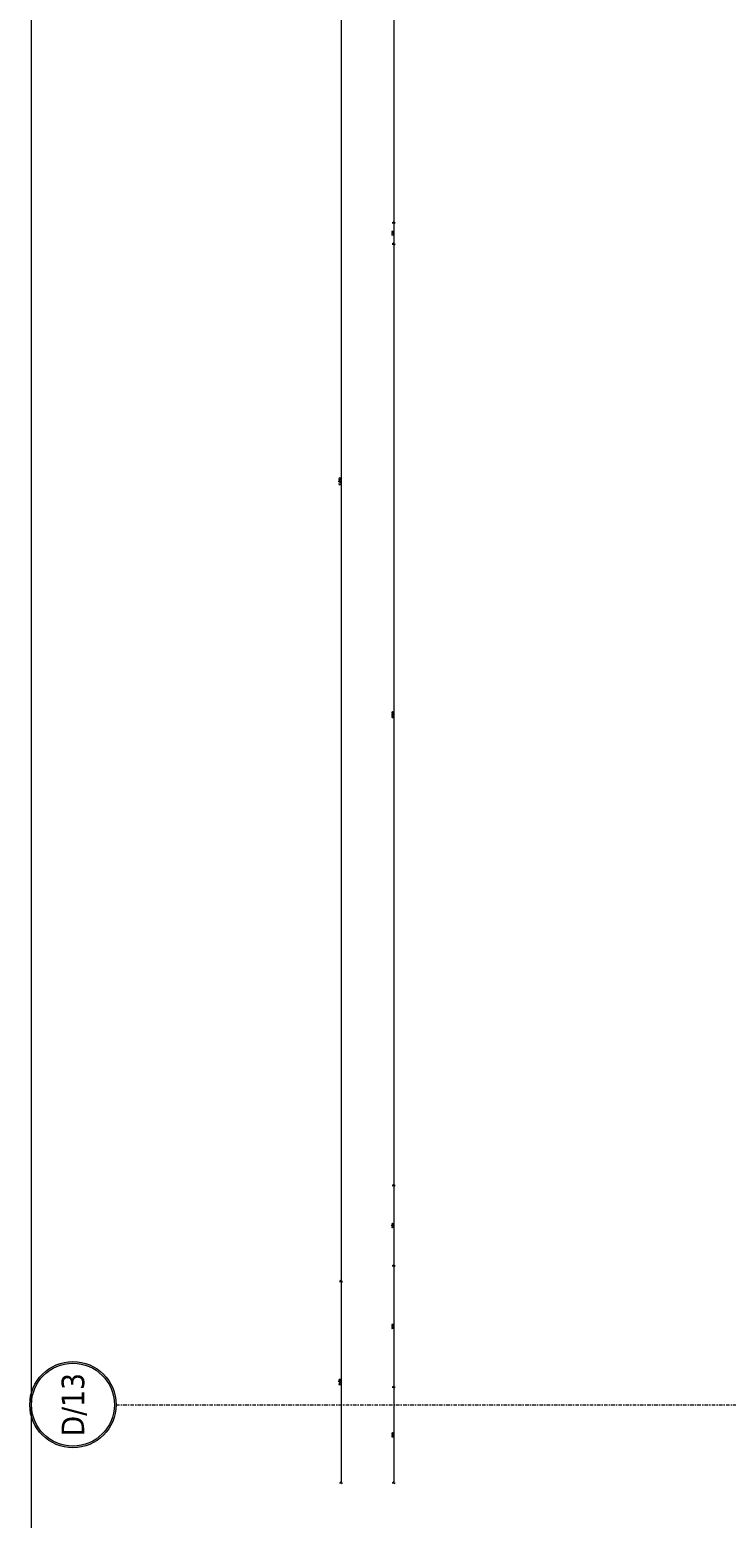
# Model space of a CAD drawing. Header units: millimetres. Extents: x -1893473 to 942156, y -568027 to 942944.
# Tile 124 of 256: x 132563 to 137503, y -513785 to -503224. Entities that reach past the tile are written whole.
import ezdxf
from ezdxf.enums import TextEntityAlignment as Align

# ---------------------------------------------------------------- set-up
doc = ezdxf.new("R2010")
doc.units = ezdxf.units.MM
doc.header["$LTSCALE"] = 0.2
doc.linetypes.add('DASHDOT', pattern=[25.4, 12.7, -6.35, 0, -6.35])
doc.layers.get('0').update_dxf_attribs({"lineweight": 0})
for name, color, linetype, lineweight in [('!! 0_Opis_pom', 9, 'Continuous', 13), ('!! 0_Osie', 1, 'DASHDOT', 13), ('!! 1_OPIS POM NOWE', 140, 'Continuous', 5), ('!! wymiary osi', 250, 'Continuous', 9), ('0-osie-tx', 66, 'Continuous', 9), ('P-Opis nadproża', 150, 'Continuous', 9), ('P-Osie', 1, 'DASHDOT', 18)]:
    doc.layers.add(name, color=color, linetype=linetype, lineweight=lineweight)
doc.layers.add('!! 0_ramki', color=251, linetype='Continuous', lineweight=9, plot=False)
doc.styles.add('ARIAL', font='tahoma.ttf')
doc.styles.add('TAHOMA', font='tahoma.ttf')
doc.styles.add('TXT', font='simplex.shx')
doc.dimstyles.new('DIM50', dxfattribs={"dimscale": 5, "dimtxt": 2.5, "dimasz": 1.5, "dimexe": 0, "dimexo": 0, "dimgap": 0.5, "dimtad": 1, "dimdec": 4, "dimrnd": 0.5, "dimdsep": 46, "dimtxsty": 'TXT', "dimblk1": 'TICK1', "dimblk2": 'TICK1', "dimsah": 1, "dimcen": 0, "dimse1": 1, "dimse2": 1, "dimclrd": 1, "dimclre": 7, "dimclrt": 9, "dimadec": 0, "dimazin": 0, "dimtfac": 1, "dimtdec": 4, "dimtmove": 2, "dimatfit": 3, "dimldrblk": 'TICK1', "dimfxl": 1, "dimtolj": 1, "dimarcsym": 0})

# ---------------------------------------------------------------- blocks, each defined once
blk = doc.blocks.new('*U12')
h = blk.add_hatch(color=256)
edge = h.paths.add_edge_path()
edge.add_arc((0, 0), 30.6, 0, 360)
edge = h.paths.add_edge_path(flags=17)
edge.add_arc((0, 0), 29.4, 0, 360)
for radius in [30.6, 29.4]:
    blk.add_circle((0, 0), radius)
at = {"style": 'TAHOMA', "flags": 8}
blk.add_attdef('ANSICHTSNUMMER', text='', height=16, dxfattribs=at).set_placement((0, 0), align=Align.MIDDLE_CENTER)
blk = doc.blocks.new('BLOK OSI')
at = {"layer": 'P-Osie'}
blk.add_lwpolyline([(48625.5, -199526.1), (52491.5, -199526.1)], dxfattribs=at)
at = {"layer": '0-osie-tx'}
ref = blk.add_blockref('*U12', (48594.9, -199526.1), dxfattribs=dict(at, rotation=270))
ref.add_attrib('ANSICHTSNUMMER', 'D/13', dxfattribs={"layer": '0', "height": 16, "rotation": 90, "style": 'TAHOMA', "flags": 8}).set_placement((48594.9, -199526.1), align=Align.MIDDLE_CENTER)
blk = doc.blocks.new('TICK1')
at = {"color": 2}
blk.add_line((-1, -1), (1, 1), dxfattribs=at)
at = {"color": 0}
for p, q in [((0, 0), (-1, 0)), ((0, -1.4), (0, 1.4))]:
    blk.add_line(p, q, dxfattribs=at)
blk = doc.blocks.new('*D1307')
at = {"layer": '!! wymiary osi', "color": 1, "lineweight": -2, "transparency": 16777216}
blk.add_line((263004, -506661), (263004, -517996), dxfattribs=at)
at = {"layer": 'DEFPOINTS', "color": 0, "transparency": 16777216}
for p in [(267440, -506654), (263004, -518004), (266660, -518004)]:
    blk.add_point(p, dxfattribs=at)
at = {"layer": '!! wymiary osi', "color": 1, "lineweight": -2, "transparency": 16777216, "xscale": 7.5, "yscale": 7.5, "zscale": 7.5}
for p, rotation in [((263004, -506654), 90), ((263004, -518004), 270)]:
    blk.add_blockref('TICK1', p, dxfattribs=dict(at, rotation=rotation))
at = {"layer": '!! wymiary osi', "color": 9, "transparency": 16777216, "insert": (262995, -512329), "char_height": 12.5, "attachment_point": 5, "rotation": 90, "style": 'TXT'}
blk.add_mtext('\\A1;11350', dxfattribs=at)
blk = doc.blocks.new('*D1308')
at = {"layer": '!! wymiary osi', "color": 1, "lineweight": -2, "transparency": 16777216}
blk.add_line((263004, -518011), (263004, -519426), dxfattribs=at)
at = {"layer": 'DEFPOINTS', "color": 0, "transparency": 16777216}
for p in [(266660, -518004), (263004, -519434), (270260, -519434)]:
    blk.add_point(p, dxfattribs=at)
at = {"layer": '!! wymiary osi', "color": 1, "lineweight": -2, "transparency": 16777216, "xscale": 7.5, "yscale": 7.5, "zscale": 7.5}
for p, rotation in [((263004, -518004), 90), ((263004, -519434), 270)]:
    blk.add_blockref('TICK1', p, dxfattribs=dict(at, rotation=rotation))
at = {"layer": '!! wymiary osi', "color": 9, "transparency": 16777216, "insert": (262995, -518719), "char_height": 12.5, "attachment_point": 5, "rotation": 90, "style": 'TXT'}
blk.add_mtext('\\A1;1430', dxfattribs=at)
blk = doc.blocks.new('*D1314')
at = {"layer": '!! wymiary osi', "color": 1, "lineweight": -2, "transparency": 16777216}
blk.add_line((263377, -507111), (263377, -510486), dxfattribs=at)
at = {"layer": 'DEFPOINTS', "color": 0, "transparency": 16777216}
for p in [(268110, -507104), (263377, -510494), (268110, -510494)]:
    blk.add_point(p, dxfattribs=at)
at = {"layer": '!! wymiary osi', "color": 1, "lineweight": -2, "transparency": 16777216, "xscale": 7.5, "yscale": 7.5, "zscale": 7.5}
for p, rotation in [((263377, -507104), 90), ((263377, -510494), 270)]:
    blk.add_blockref('TICK1', p, dxfattribs=dict(at, rotation=rotation))
at = {"layer": '!! wymiary osi', "color": 9, "transparency": 16777216, "insert": (263369, -508799), "char_height": 12.5, "attachment_point": 5, "rotation": 90, "style": 'TXT'}
blk.add_mtext('\\A1;3390', dxfattribs=at)
blk = doc.blocks.new('*D1315')
at = {"layer": '!! wymiary osi', "color": 1, "lineweight": -2, "transparency": 16777216}
blk.add_line((263377, -510501), (263377, -510636), dxfattribs=at)
at = {"layer": 'DEFPOINTS', "color": 0, "transparency": 16777216}
for p in [(268110, -510494), (263377, -510644), (268110, -510644)]:
    blk.add_point(p, dxfattribs=at)
at = {"layer": '!! wymiary osi', "color": 1, "lineweight": -2, "transparency": 16777216, "xscale": 7.5, "yscale": 7.5, "zscale": 7.5}
for p, rotation in [((263377, -510494), 90), ((263377, -510644), 270)]:
    blk.add_blockref('TICK1', p, dxfattribs=dict(at, rotation=rotation))
at = {"layer": '!! wymiary osi', "color": 9, "transparency": 16777216, "insert": (263369, -510569), "char_height": 12.5, "attachment_point": 5, "rotation": 90, "style": 'TXT'}
blk.add_mtext('\\A1;150', dxfattribs=at)
blk = doc.blocks.new('*D1316')
at = {"layer": '!! wymiary osi', "color": 1, "lineweight": -2, "transparency": 16777216}
blk.add_line((263377, -510651), (263377, -517316), dxfattribs=at)
at = {"layer": 'DEFPOINTS', "color": 0, "transparency": 16777216}
for p in [(268110, -510644), (263377, -517324), (268110, -517324)]:
    blk.add_point(p, dxfattribs=at)
at = {"layer": '!! wymiary osi', "color": 1, "lineweight": -2, "transparency": 16777216, "xscale": 7.5, "yscale": 7.5, "zscale": 7.5}
for p, rotation in [((263377, -510644), 90), ((263377, -517324), 270)]:
    blk.add_blockref('TICK1', p, dxfattribs=dict(at, rotation=rotation))
at = {"layer": '!! wymiary osi', "color": 9, "transparency": 16777216, "insert": (263369, -513984), "char_height": 12.5, "attachment_point": 5, "rotation": 90, "style": 'TXT'}
blk.add_mtext('\\A1;6680', dxfattribs=at)
blk = doc.blocks.new('*D1317')
at = {"layer": '!! wymiary osi', "color": 1, "lineweight": -2, "transparency": 16777216}
blk.add_line((263377, -517331), (263377, -517886), dxfattribs=at)
at = {"layer": 'DEFPOINTS', "color": 0, "transparency": 16777216}
for p in [(268110, -517324), (263377, -517894), (268110, -517894)]:
    blk.add_point(p, dxfattribs=at)
at = {"layer": '!! wymiary osi', "color": 1, "lineweight": -2, "transparency": 16777216, "xscale": 7.5, "yscale": 7.5, "zscale": 7.5}
for p, rotation in [((263377, -517324), 90), ((263377, -517894), 270)]:
    blk.add_blockref('TICK1', p, dxfattribs=dict(at, rotation=rotation))
at = {"layer": '!! wymiary osi', "color": 9, "transparency": 16777216, "insert": (263369, -517609), "char_height": 12.5, "attachment_point": 5, "rotation": 90, "style": 'TXT'}
blk.add_mtext('\\A1;570', dxfattribs=at)
blk = doc.blocks.new('*D1318')
at = {"layer": '!! wymiary osi', "color": 1, "lineweight": -2, "transparency": 16777216}
blk.add_line((263377, -517901), (263377, -518746), dxfattribs=at)
at = {"layer": 'DEFPOINTS', "color": 0, "transparency": 16777216}
for p in [(268110, -517894), (263377, -518754), (270980, -518754)]:
    blk.add_point(p, dxfattribs=at)
at = {"layer": '!! wymiary osi', "color": 1, "lineweight": -2, "transparency": 16777216, "xscale": 7.5, "yscale": 7.5, "zscale": 7.5}
for p, rotation in [((263377, -517894), 90), ((263377, -518754), 270)]:
    blk.add_blockref('TICK1', p, dxfattribs=dict(at, rotation=rotation))
at = {"layer": '!! wymiary osi', "color": 9, "transparency": 16777216, "insert": (263369, -518324), "char_height": 12.5, "attachment_point": 5, "rotation": 90, "style": 'TXT'}
blk.add_mtext('\\A1;860', dxfattribs=at)
blk = doc.blocks.new('*D1319')
at = {"layer": '!! wymiary osi', "color": 1, "lineweight": -2, "transparency": 16777216}
blk.add_line((263377, -518761), (263377, -519426), dxfattribs=at)
at = {"layer": 'DEFPOINTS', "color": 0, "transparency": 16777216}
for p in [(270980, -518754), (263377, -519434), (271030, -519434)]:
    blk.add_point(p, dxfattribs=at)
at = {"layer": '!! wymiary osi', "color": 1, "lineweight": -2, "transparency": 16777216, "xscale": 7.5, "yscale": 7.5, "zscale": 7.5}
for p, rotation in [((263377, -518754), 90), ((263377, -519434), 270)]:
    blk.add_blockref('TICK1', p, dxfattribs=dict(at, rotation=rotation))
at = {"layer": '!! wymiary osi', "color": 9, "transparency": 16777216, "insert": (263369, -519094), "char_height": 12.5, "attachment_point": 5, "rotation": 90, "style": 'TXT'}
blk.add_mtext('\\A1;680', dxfattribs=at)
blk = doc.blocks.new('A$C2EB40A8D')
at = {"layer": '!! 0_ramki'}
blk.add_lwpolyline([(-31093.9525, 4834.99151), (10906.0475, 4834.99151), (10906.0475, -24865.00849), (-31093.9525, -24865.00849)], close=True, dxfattribs=at)
at = {"layer": '!! 0_Osie', "xscale": 10, "yscale": 10, "zscale": 10}
blk.add_blockref('BLOK OSI', (-516748.24414, 1976683.397), dxfattribs=at)
at = {"layer": '!! 0_Opis_pom', "ltscale": 0.7, "style": 'ARIAL'}
for tag, p in [('B1,21', (-891.77727, 31796.97458)), ('A1,16', (-13651.31084, 31587.95236)), ('B1/17', (-9701.43347, 31565.05244)), ('B1,19', (-5798.61305, 31587.22944)), ('1,23', (10805.41388, 31565.05244)), ('A1,1', (-16866.13618, 31459.3792)), ('1,22', (4526.58954, 31507.65132)), ('B1,18', (-7791.62894, 31330.08444)), ('B1,20', (-2961.4347, 31167.05787)), ('A1,6', (-19287.17717, 30923.71998)), ('B1,1', (14135.63445, 30913.92963)), ('B1,3', (17346.74696, 30023.81022)), ('B1,4', (29817.71501, 29157.67457)), ('A1,5', (-23454.5385, 28820.77901)), ('A1,2', (-17502.57721, 28602.57524)), ('B1,2D', (2616.16402, 28559.52261)), ('A1,15', (-13651.31084, 28261.46046)), ('B1,4', (29883.58177, 28158.35876)), ('B1,2B', (18801.54781, 27650.12382)), ('B1,2A', (13086.7373, 27376.04393)), ('A1,3', (-16846.27912, 25980.40356)), ('B1,8', (9089.53994, 25356.27639)), ('B1,6', (31915.87888, 23754.79829)), ('A1,4', (-24010.17576, 23559.17399)), ('B1,14', (-11621.32288, 23261.44183)), ('B1,13', (-3080.55208, 22924.09997)), ('B1,10', (3982.60923, 22874.21277)), ('B1,5', (29245.49088, 22896.69268)), ('B1,9', (5634.43488, 22623.92098)), ('B1,2C', (13327.26639, 22378.5328)), ('B1,7', (16398.41175, 22348.28836)), ('B1,11', (5553.20442, 20939.83877)), ('B1,12', (3693.27174, 20628.72148)), ('C1,3', (5969.08376, 16336.01084)), ('C1,2', (11955.93711, 11671.55655)), ('C1,1', (15659.17205, 11415.94196)), ('C1,4', (5140.00888, 9205.5831)), ('C1,5', (5680.4486, 6154.54995)), ('C1,10', (16327.05085, 6080.66085)), ('C1,9', (16526.57171, 3173.45283)), ('C1,6', (6367.37903, 2771.84181)), ('D0,18', (-1981.87701, -110.73158)), ('D0,7', (-13531.42299, -1159.67649)), ('C1,7', (7275.77161, -1303.00991)), ('D0,17', (2064.87671, -1345.69113)), ('D0,3', (-9324.21674, -1442.63631)), ('D0,6', (-17529.61851, -1957.37463)), ('D0,10', (-21369.4432, -2140.60378)), ('D,09', (-12990.08379, -2746.32902)), ('D0,2', (-5516.19514, -3101.87722)), ('D0,16', (2266.73061, -3284.15369)), ('D0,8', (-14357.79539, -3567.69719)), ('D0,5', (-10461.54478, -3629.26575)), ('D0,4', (-8396.53404, -4353.7937)), ('D0,15', (1974.41895, -5205.84774)), ('D0,1', (-5633.49598, -5662.48534)), ('D0,11', (-23334.09291, -6045.78706)), ('D0,12', (-22436.85763, -9302.9678)), ('D0,13', (-22436.85763, -11581.16526)), ('D0,14', (-13645.94445, -11884.57769))]:
    blk.add_attdef(tag, text='', height=119.68, dxfattribs=at).set_placement(p, align=Align.MIDDLE_CENTER)
at = {"layer": '!! 1_OPIS POM NOWE', "style": 'ARIAL'}
for tag, p in [('C1.7A', (7769.3756, 685.765)), ('C1.7C', (7655.80151, -2045.04756)), ('C1.8B', (10935.93068, -2107.41983)), ('C1.8A', (13897.39715, -2120.69016)), ('C1.7B', (8274.43201, -3270.18959)), ('E1.2', (16701.02923, -5331.07351)), ('E1.5E', (21974.23379, -5463.99012)), ('E1.1', (8357.81567, -5851.01076)), ('E1.5D', (24989.27391, -5785.36474)), ('E1.5C', (25222.53959, -6394.64172)), ('E1.5B', (27694.70831, -7009.86571)), ('E1.6', (5279.46063, -8141.28746)), ('E1.5A', (25547.9555, -8495.18994)), ('E1.5F', (22414.7084, -9822.66389)), ('E1.5G', (23977.19473, -9792.46695)), ('E1,4', (13935.69867, -10458.20073)), ('E1.5L', (28030.8296, -11267.7725)), ('E1.3', (5639.18862, -11994.01941)), ('E1.5H', (23988.49716, -12231.38049)), ('E1.5K', (27714.73934, -12977.98364)), ('E1.5I', (22290.68736, -13989.9049)), ('E1.5J', (27095.71534, -16088.17469))]:
    blk.add_attdef(tag, text='', height=119.68, dxfattribs=at).set_placement(p, align=Align.MIDDLE_CENTER)
at = {"layer": '!! wymiary osi'}
for base, p1, p2, picture, middle in [((-28896.73244, -17702.48603), (-24461.12989, -6352.48603), (-25241.12989, -17702.48603), '*D1307', (-28905.48244, -12027.48603)), ((-28523.51658, -10192.48603), (-23791.12989, -6802.48603), (-23791.12989, -10192.48603), '*D1314', (-28532.26658, -8497.48603)), ((-28523.51658, -10342.48603), (-23791.12989, -10192.48603), (-23791.12989, -10342.48603), '*D1315', (-28532.26658, -10267.48603)), ((-28523.51658, -17022.48603), (-23791.12989, -10342.48603), (-23791.12989, -17022.48603), '*D1316', (-28532.26658, -13682.48603)), ((-28523.51658, -17592.48603), (-23791.12989, -17022.48603), (-23791.12989, -17592.48603), '*D1317', (-28532.26658, -17307.48603)), ((-28523.51658, -18452.48603), (-23791.12989, -17592.48603), (-20921.12989, -18452.48603), '*D1318', (-28532.26658, -18022.48603)), ((-28896.73244, -19132.48603), (-25241.12989, -17702.48603), (-21641.12989, -19132.48603), '*D1308', (-28905.48244, -18417.48603)), ((-28523.51658, -19132.48603), (-20921.12989, -18452.48603), (-20871.12989, -19132.48603), '*D1319', (-28532.26658, -18792.48603))]:
    dim = blk.add_linear_dim(base=base, p1=p1, p2=p2, angle=90, dimstyle='DIM50', dxfattribs=at)
    dim.commit()
    dim.dimension.update_dxf_attribs({"geometry": picture, "text_midpoint": middle, "insert": (-291900.79406, 500301.26018)})

msp = doc.modelspace()

# ---------------------------------------------------------------- block references
at = {"layer": 'P-Opis nadproża', "color": 4}
msp.add_blockref('A$C2EB40A8D', (163667.94092, -494401.63474), dxfattribs=at)

doc.saveas('drawing.dxf')
